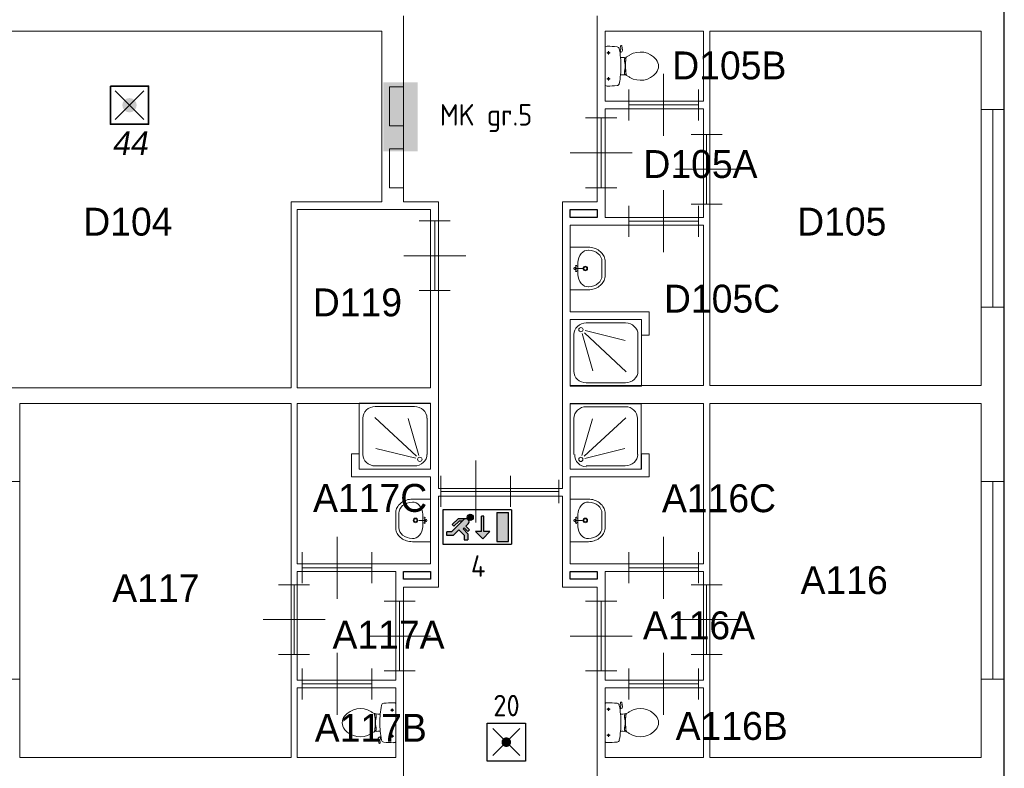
# Model space of a CAD drawing. Header units: millimetres. Extents: x 0 to 597, y 0 to 420.
# Tile 17 of 18: x 315 to 398, y 278 to 341. Entities that reach past the tile are written whole.
import ezdxf
from ezdxf.enums import TextEntityAlignment as Align

# ---------------------------------------------------------------- set-up
doc = ezdxf.new("R2010")
doc.units = ezdxf.units.MM
doc.header["$LTSCALE"] = 100
for name, color, linetype in [('BINNENMUUR', 7, 'Continuous'), ('BOUWKUNDE', 7, 'Continuous'), ('BUITENMUUR', 7, 'Continuous'), ('EL6321--_NOODLICHT_DECEN', 3, 'Continuous'), ('EL6350--Noodverlichting', 3, 'Continuous'), ('SANITAIR', 7, 'Continuous'), ('TRAP', 7, 'Continuous')]:
    doc.layers.add(name, color=color, linetype=linetype)
doc.layers.add('LABEL', color=7, linetype='Continuous', lineweight=0)
doc.styles.add('dgn175', font='dgn175.shx')
doc.styles.add('ISO18', font='ISO.shx', dxfattribs={"width": 0.9, "height": 1.8})

# ---------------------------------------------------------------- blocks, each defined once
blk = doc.blocks.new('22322')
at = {"layer": 'SANITAIR', "color": 7, "linetype": 'Continuous', "lineweight": 0}
for p, q in [((0.206, 0.804), (0.71, 0.804)), ((0.046, 0.19), (0.046, 0.656)), ((0.152, 0.177), (0.289, 0.651)), ((0.718, 0.663), (0.182, 0.168)), ((0.87, 0.656), (0.87, 0.19)), ((0.191, 0.14), (0.705, 0.267)), ((0.71, 0.042), (0.206, 0.042))]:
    blk.add_line(p, q, dxfattribs=at)
at = {"layer": 'SANITAIR', "color": 7, "linetype": 'Continuous', "lineweight": 0, "flags": 128}
blk.add_lwpolyline([(0, 0.846), (0, 0), (0.916, 0), (0.916, 0.846), (0, 0.846)], close=True, dxfattribs=at)
at = {"layer": 'SANITAIR', "color": 7, "linetype": 'Continuous', "lineweight": 0}
for centre, major_axis, ratio, start_param, end_param in [((0.207, 0.656), (0.158, 0), 0.9536, 1.570796, 3.141593), ((0.711, 0.656), (0.158, 0), 0.9536, 0, 1.570796), ((0.207, 0.191), (0, -0.16), 0.928162, 4.712389, 6.283185), ((0.711, 0.191), (0.16, 0), 0.923582, 4.712389, 6.283185)]:
    blk.add_ellipse(centre, major_axis=major_axis, ratio=ratio, start_param=start_param, end_param=end_param, dxfattribs=at)
blk.add_ellipse((0.138, 0.127), major_axis=(0, -0.0288), ratio=0.928162, dxfattribs=at)
blk = doc.blocks.new('20416')
at = {"layer": 'BOUWKUNDE', "color": 7, "linetype": 'Continuous', "lineweight": 0}
for p, q in [((0.15, 2.55), (-0.15, 2.55)), ((0, 0), (0, 2.55)), ((0.15, 0), (-0.15, 0))]:
    blk.add_line(p, q, dxfattribs=at)
blk = doc.blocks.new('20417')
at = {"layer": 'BOUWKUNDE', "color": 7, "linetype": 'Continuous', "lineweight": 0}
for p, q in [((0.15, 2.55), (-0.15, 2.55)), ((0, 0), (0, 2.55)), ((0.15, 0), (-0.15, 0))]:
    blk.add_line(p, q, dxfattribs=at)
blk = doc.blocks.new('20218')
at = {"layer": 'BOUWKUNDE', "color": 7, "linetype": 'Continuous', "lineweight": 0}
for p, q in [((-0.2, 0), (0.2, 0)), ((0, 0), (0, -0.9)), ((-0.4, -0.45), (0, -0.45)), ((0, -0.45), (0.4, -0.45)), ((-0.2, -0.9), (0.2, -0.9))]:
    blk.add_line(p, q, dxfattribs=at)
blk = doc.blocks.new('20420')
at = {"layer": 'BOUWKUNDE', "color": 7, "linetype": 'Continuous', "lineweight": 0}
for p, q in [((0.15, 2.55), (-0.15, 2.55)), ((0, 0), (0, 2.55)), ((0.15, 0), (-0.15, 0))]:
    blk.add_line(p, q, dxfattribs=at)
blk = doc.blocks.new('2204')
at = {"layer": 'SANITAIR', "color": 7, "linetype": 'Continuous', "lineweight": 0}
for p, q in [((0.205, 0.222), (0.2, 0.259)), ((0.204, 0.264), (0.21, 0.266)), ((0.216, 0.262), (0.224, 0.21)), ((0, 0.248), (0, -0.248)), ((0.065, 0.173), (0.025, 0.173)), ((0.045, 0.193), (0.045, 0.152)), ((0.197, 0.211), (0.187, 0.208)), ((0.192, 0.178), (0.206, 0.183)), ((0.202, 0.181), (0.196, 0.21)), ((0.23, 0.111), (0.2, 0.111)), ((0.27, 0.101), (0.25, 0.101)), ((0.25, 0.101), (0.25, 0.057)), ((0.25, 0.067), (0.267, 0.067)), ((0.25, 0.057), (0.266, 0.057)), ((0.255, 0.057), (0.255, 0.035)), ((0.255, 0.035), (0.26, 0.035)), ((0.26, -0.035), (0.26, 0.035)), ((0.2, -0.111), (0.23, -0.111)), ((0.25, -0.057), (0.267, -0.057)), ((0.25, -0.101), (0.25, -0.057)), ((0.25, -0.067), (0.268, -0.067)), ((0.271, -0.101), (0.25, -0.101)), ((0.255, -0.035), (0.26, -0.035)), ((0.255, -0.057), (0.255, -0.035)), ((0.066, -0.163), (0.024, -0.163)), ((0.045, -0.143), (0.045, -0.184))]:
    blk.add_line(p, q, dxfattribs=at)
for centre in [(0.045, 0.173), (0.045, -0.163)]:
    blk.add_circle(centre, 0.012, dxfattribs=at)
for centre, radius, start, end in [((0.027, 0.214), 0.0434, 88.9808, 128.2302), ((0.028, -0.892), 1.15, 83.6509, 90), ((0.205, 0.26), 0.005, 105.7398, 187.2238), ((0.212, 0.262), 0.005, 8.4779, 105.7398), ((0.151, 0.217), 0.0335, 10.7271, 83.6509), ((-0.995, 0), 1.2, 5.3019, 10.7271), ((0.195, 0.221), 0.01, 281.8886, 7.2238), ((0.2, 0.207), 0.025, 285.9272, 8.4779), ((0.231, 0.24), 0.129, 270, 303.8429), ((0.553, -0.241), 0.45, 121.0923, 123.8429), ((0.456, -0.08), 0.263, 39.1208, 121.0923), ((-0.992, 0), 1.197, 354.6981, 5.3019), ((1.191, 0.009), 0.926, 174.3005, 186.9358), ((0.29, 0.099), 0.02, 127.7817, 174.3005), ((0.555, 0), 0.135, 320.8792, 39.1208), ((-0.995, 0), 1.2, 349.2904, 354.6981), ((0.231, -0.24), 0.129, 56.1571, 90), ((0.292, -0.1), 0.02, 186.9358, 232.58), ((0.456, 0.081), 0.263, 238.9077, 320.8792), ((0.027, -0.214), 0.0434, 231.7698, 271.0192), ((0.028, 0.893), 1.15, 270, 276.3309), ((0.151, -0.217), 0.034, 276.3309, 349.2904), ((0.553, 0.241), 0.45, 236.1571, 238.9077)]:
    blk.add_arc(centre, radius, start, end, dxfattribs=at)
blk = doc.blocks.new('22023')
at = {"layer": 'SANITAIR', "color": 7, "linetype": 'Continuous', "lineweight": 0}
for p, q in [((0.205, 0.222), (0.2, 0.259)), ((0.204, 0.264), (0.21, 0.266)), ((0.216, 0.262), (0.224, 0.21)), ((0, 0.248), (0, -0.248)), ((0.065, 0.173), (0.025, 0.173)), ((0.045, 0.193), (0.045, 0.152)), ((0.197, 0.211), (0.187, 0.208)), ((0.192, 0.178), (0.206, 0.183)), ((0.202, 0.181), (0.196, 0.21)), ((0.23, 0.111), (0.2, 0.111)), ((0.27, 0.101), (0.25, 0.101)), ((0.25, 0.101), (0.25, 0.057)), ((0.25, 0.067), (0.267, 0.067)), ((0.25, 0.057), (0.266, 0.057)), ((0.255, 0.057), (0.255, 0.035)), ((0.255, 0.035), (0.26, 0.035)), ((0.26, -0.035), (0.26, 0.035)), ((0.2, -0.111), (0.23, -0.111)), ((0.25, -0.057), (0.267, -0.057)), ((0.25, -0.101), (0.25, -0.057)), ((0.25, -0.067), (0.268, -0.067)), ((0.271, -0.101), (0.25, -0.101)), ((0.255, -0.035), (0.26, -0.035)), ((0.255, -0.057), (0.255, -0.035)), ((0.066, -0.163), (0.024, -0.163)), ((0.045, -0.143), (0.045, -0.184))]:
    blk.add_line(p, q, dxfattribs=at)
for centre in [(0.045, 0.173), (0.045, -0.163)]:
    blk.add_circle(centre, 0.012, dxfattribs=at)
for centre, radius, start, end in [((0.027, 0.214), 0.0434, 88.9808, 128.2302), ((0.028, -0.892), 1.15, 83.6509, 90), ((0.205, 0.26), 0.005, 105.7398, 187.2238), ((0.212, 0.262), 0.005, 8.4779, 105.7398), ((0.151, 0.217), 0.0335, 10.7271, 83.6509), ((-0.995, 0), 1.2, 5.3019, 10.7271), ((0.195, 0.221), 0.01, 281.8886, 7.2238), ((0.2, 0.207), 0.025, 285.9272, 8.4779), ((0.231, 0.24), 0.129, 270, 303.8429), ((0.553, -0.241), 0.45, 121.0923, 123.8429), ((0.456, -0.08), 0.263, 39.1208, 121.0923), ((-0.992, 0), 1.197, 354.6981, 5.3019), ((1.191, 0.009), 0.926, 174.3005, 186.9358), ((0.29, 0.099), 0.02, 127.7817, 174.3005), ((0.555, 0), 0.135, 320.8792, 39.1208), ((-0.995, 0), 1.2, 349.2904, 354.6981), ((0.231, -0.24), 0.129, 56.1571, 90), ((0.292, -0.1), 0.02, 186.9358, 232.58), ((0.456, 0.081), 0.263, 238.9077, 320.8792), ((0.027, -0.214), 0.0434, 231.7698, 271.0192), ((0.028, 0.893), 1.15, 270, 276.3309), ((0.151, -0.217), 0.034, 276.3309, 349.2904), ((0.553, 0.241), 0.45, 236.1571, 238.9077)]:
    blk.add_arc(centre, radius, start, end, dxfattribs=at)
blk = doc.blocks.new('22039')
at = {"layer": 'SANITAIR', "color": 7, "linetype": 'Continuous', "lineweight": 0}
for p, q in [((-0.066, 0.163), (-0.024, 0.163)), ((-0.045, 0.143), (-0.045, 0.184)), ((0, -0.248), (0, 0.248)), ((-0.271, 0.101), (-0.25, 0.101)), ((-0.25, 0.067), (-0.268, 0.067)), ((-0.25, 0.057), (-0.267, 0.057)), ((-0.26, 0.035), (-0.26, -0.035)), ((-0.255, 0.035), (-0.26, 0.035)), ((-0.255, 0.057), (-0.255, 0.035)), ((-0.25, 0.101), (-0.25, 0.057)), ((-0.2, 0.111), (-0.23, 0.111)), ((-0.27, -0.101), (-0.25, -0.101)), ((-0.25, -0.067), (-0.267, -0.067)), ((-0.25, -0.057), (-0.266, -0.057)), ((-0.255, -0.035), (-0.26, -0.035)), ((-0.255, -0.057), (-0.255, -0.035)), ((-0.25, -0.101), (-0.25, -0.057)), ((-0.23, -0.111), (-0.2, -0.111)), ((-0.216, -0.262), (-0.224, -0.21)), ((-0.192, -0.178), (-0.206, -0.183)), ((-0.205, -0.222), (-0.2, -0.259)), ((-0.202, -0.181), (-0.196, -0.21)), ((-0.197, -0.211), (-0.187, -0.208)), ((-0.065, -0.173), (-0.025, -0.173)), ((-0.045, -0.193), (-0.045, -0.152)), ((-0.204, -0.264), (-0.21, -0.266))]:
    blk.add_line(p, q, dxfattribs=at)
for centre in [(-0.045, 0.163), (-0.045, -0.173)]:
    blk.add_circle(centre, 0.012, dxfattribs=at)
for centre, radius, start, end in [((-0.028, -0.893), 1.15, 90, 96.3309), ((-0.027, 0.214), 0.0434, 51.7698, 91.0192), ((-0.456, -0.081), 0.263, 58.9077, 140.8792), ((-0.553, -0.241), 0.45, 56.1571, 58.9077), ((-0.231, 0.24), 0.129, 236.1571, 270), ((0.995, 0), 1.2, 169.2904, 174.6981), ((-0.151, 0.217), 0.034, 96.3309, 169.2904), ((-0.555, 0), 0.135, 140.8792, 219.1208), ((-0.292, 0.1), 0.02, 6.9358, 52.58), ((-1.191, -0.009), 0.926, 354.3005, 6.9358), ((0.992, 0), 1.197, 174.6981, 185.3019), ((-0.456, 0.08), 0.263, 219.1208, 301.0923), ((-0.231, -0.24), 0.129, 90, 123.8429), ((-0.29, -0.099), 0.02, 307.7817, 354.3005), ((0.995, 0), 1.2, 185.3019, 190.7271), ((-0.553, 0.241), 0.45, 301.0923, 303.8429), ((-0.2, -0.207), 0.025, 105.9272, 188.4779), ((-0.195, -0.221), 0.01, 101.8886, 187.2238), ((-0.151, -0.217), 0.0335, 190.7271, 263.6509), ((-0.028, 0.892), 1.15, 263.6509, 270), ((-0.027, -0.214), 0.0434, 268.9808, 308.2302), ((-0.212, -0.262), 0.005, 188.4779, 285.7398), ((-0.205, -0.26), 0.005, 285.7398, 7.2238)]:
    blk.add_arc(centre, radius, start, end, dxfattribs=at)
blk = doc.blocks.new('22121')
at = {"layer": 'SANITAIR', "color": 7, "linetype": 'Continuous', "lineweight": 0}
for p, q in [((0.064, 0.037), (0.089, 0.029)), ((0.065, 0), (0.082, 0.045)), ((0.065, 0), (0.082, -0.045)), ((0.065, 0), (0.153, 0)), ((0.1, -0.079), (0.1, 0.079)), ((0.41, 0.091), (0.41, -0.091)), ((0.064, -0.037), (0.089, -0.029))]:
    blk.add_line(p, q, dxfattribs=at)
at = {"layer": 'SANITAIR', "color": 7, "linetype": 'Continuous', "lineweight": 0, "flags": 128}
blk.add_lwpolyline([(0, -0.275), (0.235, -0.275), (0.235, -0.275), (0.255, -0.274), (0.274, -0.271), (0.292, -0.268), (0.31, -0.263), (0.328, -0.256), (0.345, -0.249), (0.361, -0.24), (0.376, -0.23), (0.389, -0.219), (0.402, -0.207), (0.413, -0.195), (0.423, -0.181), (0.432, -0.167), (0.439, -0.153), (0.444, -0.138), (0.448, -0.122), (0.45, -0.107), (0.45, -0.091), (0.45, -0.091), (0.45, 0.091), (0.45, 0.091), (0.45, 0.107), (0.448, 0.122), (0.444, 0.138), (0.439, 0.153), (0.432, 0.167), (0.423, 0.181), (0.413, 0.195), (0.402, 0.207), (0.389, 0.219), (0.376, 0.23), (0.361, 0.24), (0.345, 0.249), (0.328, 0.256), (0.31, 0.263), (0.292, 0.268), (0.274, 0.271), (0.255, 0.274), (0.235, 0.275), (0.235, 0.275), (0, 0.275), (0, -0.275)], close=True, dxfattribs=at)
at = {"layer": 'SANITAIR', "color": 7, "linetype": 'Continuous', "lineweight": 0}
for centre, radius in [((0.065, 0), 0.0175), ((0.195, 0), 0.03), ((0.195, 0), 0.02)]:
    blk.add_circle(centre, radius, dxfattribs=at)
for centre, major_axis, ratio, start_param, end_param in [((0.21, 0.096), (-0.04, -0.136), 0.751905, 3.285304, 5.05863), ((0.23, 0.096), (0.18, -0.002), 0.771034, 6.267651, 7.838442), ((0.21, -0.096), (-0.04, 0.136), 0.751905, 1.224555, 2.997882), ((0.23, -0.096), (-0.18, -0.002), 0.771034, 1.586336, 3.157127)]:
    blk.add_ellipse(centre, major_axis=major_axis, ratio=ratio, start_param=start_param, end_param=end_param, dxfattribs=at)
blk = doc.blocks.new('22144')
at = {"layer": 'SANITAIR', "color": 7, "linetype": 'Continuous', "lineweight": 0}
for p, q in [((0.064, 0.037), (0.089, 0.029)), ((0.065, 0), (0.082, 0.045)), ((0.065, 0), (0.082, -0.045)), ((0.065, 0), (0.153, 0)), ((0.1, -0.079), (0.1, 0.079)), ((0.41, 0.091), (0.41, -0.091)), ((0.064, -0.037), (0.089, -0.029))]:
    blk.add_line(p, q, dxfattribs=at)
at = {"layer": 'SANITAIR', "color": 7, "linetype": 'Continuous', "lineweight": 0, "flags": 128}
blk.add_lwpolyline([(0, -0.275), (0.235, -0.275), (0.235, -0.275), (0.255, -0.274), (0.274, -0.271), (0.292, -0.268), (0.31, -0.263), (0.328, -0.256), (0.345, -0.249), (0.361, -0.24), (0.376, -0.23), (0.389, -0.219), (0.402, -0.207), (0.413, -0.195), (0.423, -0.181), (0.432, -0.167), (0.439, -0.153), (0.444, -0.138), (0.448, -0.122), (0.45, -0.107), (0.45, -0.091), (0.45, -0.091), (0.45, 0.091), (0.45, 0.091), (0.45, 0.107), (0.448, 0.122), (0.444, 0.138), (0.439, 0.153), (0.432, 0.167), (0.423, 0.181), (0.413, 0.195), (0.402, 0.207), (0.389, 0.219), (0.376, 0.23), (0.361, 0.24), (0.345, 0.249), (0.328, 0.256), (0.31, 0.263), (0.292, 0.268), (0.274, 0.271), (0.255, 0.274), (0.235, 0.275), (0.235, 0.275), (0, 0.275), (0, -0.275)], close=True, dxfattribs=at)
at = {"layer": 'SANITAIR', "color": 7, "linetype": 'Continuous', "lineweight": 0}
for centre, radius in [((0.065, 0), 0.0175), ((0.195, 0), 0.03), ((0.195, 0), 0.02)]:
    blk.add_circle(centre, radius, dxfattribs=at)
for centre, major_axis, ratio, start_param, end_param in [((0.21, 0.096), (-0.04, -0.136), 0.751905, 3.285304, 5.05863), ((0.23, 0.096), (0.18, -0.002), 0.771034, 6.267651, 7.838442), ((0.21, -0.096), (-0.04, 0.136), 0.751905, 1.224555, 2.997882), ((0.23, -0.096), (-0.18, -0.002), 0.771034, 1.586336, 3.157127)]:
    blk.add_ellipse(centre, major_axis=major_axis, ratio=ratio, start_param=start_param, end_param=end_param, dxfattribs=at)
blk = doc.blocks.new('22145')
at = {"layer": 'SANITAIR', "color": 7, "linetype": 'Continuous', "lineweight": 0}
for p, q in [((-0.41, -0.091), (-0.41, 0.091)), ((-0.065, 0), (-0.153, 0)), ((-0.1, 0.079), (-0.1, -0.079)), ((-0.064, 0.037), (-0.089, 0.029)), ((-0.065, 0), (-0.082, 0.045)), ((-0.065, 0), (-0.082, -0.045)), ((-0.064, -0.037), (-0.089, -0.029))]:
    blk.add_line(p, q, dxfattribs=at)
at = {"layer": 'SANITAIR', "color": 7, "linetype": 'Continuous', "lineweight": 0, "flags": 128}
blk.add_lwpolyline([(0, 0.275), (-0.235, 0.275), (-0.235, 0.275), (-0.255, 0.274), (-0.274, 0.271), (-0.292, 0.268), (-0.31, 0.263), (-0.328, 0.256), (-0.345, 0.249), (-0.361, 0.24), (-0.376, 0.23), (-0.389, 0.219), (-0.402, 0.207), (-0.413, 0.195), (-0.423, 0.181), (-0.432, 0.167), (-0.439, 0.153), (-0.444, 0.138), (-0.448, 0.122), (-0.45, 0.107), (-0.45, 0.091), (-0.45, 0.091), (-0.45, -0.091), (-0.45, -0.091), (-0.45, -0.107), (-0.448, -0.122), (-0.444, -0.138), (-0.439, -0.153), (-0.432, -0.167), (-0.423, -0.181), (-0.413, -0.195), (-0.402, -0.207), (-0.389, -0.219), (-0.376, -0.23), (-0.361, -0.24), (-0.345, -0.249), (-0.328, -0.256), (-0.31, -0.263), (-0.292, -0.268), (-0.274, -0.271), (-0.255, -0.274), (-0.235, -0.275), (-0.235, -0.275), (0, -0.275), (0, 0.275)], close=True, dxfattribs=at)
at = {"layer": 'SANITAIR', "color": 7, "linetype": 'Continuous', "lineweight": 0}
for centre, radius in [((-0.195, 0), 0.03), ((-0.195, 0), 0.02), ((-0.065, 0), 0.0175)]:
    blk.add_circle(centre, radius, dxfattribs=at)
for centre, major_axis, ratio, start_param, end_param in [((-0.23, 0.096), (0.18, 0.002), 0.771034, 1.586336, 3.157127), ((-0.21, 0.096), (0.04, -0.136), 0.751905, 1.224555, 2.997882), ((-0.23, -0.096), (-0.18, 0.002), 0.771034, 6.267651, 7.838442), ((-0.21, -0.096), (0.04, 0.136), 0.751905, 3.285304, 5.05863)]:
    blk.add_ellipse(centre, major_axis=major_axis, ratio=ratio, start_param=start_param, end_param=end_param, dxfattribs=at)
blk = doc.blocks.new('20264')
at = {"layer": 'BOUWKUNDE', "color": 7, "linetype": 'Continuous', "lineweight": 0}
for p, q in [((0.2, 0.9), (-0.2, 0.9)), ((0, 0), (0, 0.9)), ((0, 0.45), (-0.4, 0.45)), ((0.4, 0.45), (0, 0.45)), ((0.2, 0), (-0.2, 0))]:
    blk.add_line(p, q, dxfattribs=at)
blk = doc.blocks.new('20265')
at = {"layer": 'BOUWKUNDE', "color": 7, "linetype": 'Continuous', "lineweight": 0}
for p, q in [((0.45, 0), (0.45, 0.4)), ((0, -0.2), (0, 0.2)), ((0.9, -0.2), (0.9, 0.2)), ((0, 0), (0.9, 0)), ((0.45, -0.4), (0.45, 0))]:
    blk.add_line(p, q, dxfattribs=at)
blk = doc.blocks.new('20266')
at = {"layer": 'BOUWKUNDE', "color": 7, "linetype": 'Continuous', "lineweight": 0}
for p, q in [((0.45, 0), (0.45, 0.4)), ((0, -0.2), (0, 0.2)), ((0.9, -0.2), (0.9, 0.2)), ((0, 0), (0.9, 0)), ((0.45, -0.4), (0.45, 0))]:
    blk.add_line(p, q, dxfattribs=at)
blk = doc.blocks.new('20290')
at = {"layer": 'BOUWKUNDE', "color": 7, "linetype": 'Continuous', "lineweight": 0}
for p, q in [((0.45, 0), (0.45, 0.4)), ((0, -0.2), (0, 0.2)), ((0.9, -0.2), (0.9, 0.2)), ((0, 0), (0.9, 0)), ((0.45, -0.4), (0.45, 0))]:
    blk.add_line(p, q, dxfattribs=at)
blk = doc.blocks.new('20295')
at = {"layer": 'BOUWKUNDE', "color": 7, "linetype": 'Continuous', "lineweight": 0}
for p, q in [((-0.2, 0), (0.2, 0)), ((0, 0), (0, -0.9)), ((-0.4, -0.45), (0, -0.45)), ((0, -0.45), (0.4, -0.45)), ((-0.2, -0.9), (0.2, -0.9))]:
    blk.add_line(p, q, dxfattribs=at)
blk = doc.blocks.new('20296')
at = {"layer": 'BOUWKUNDE', "color": 7, "linetype": 'Continuous', "lineweight": 0}
for p, q in [((-0.2, 0), (0.2, 0)), ((0, 0), (0, -0.9)), ((-0.4, -0.45), (0, -0.45)), ((0, -0.45), (0.4, -0.45)), ((-0.2, -0.9), (0.2, -0.9))]:
    blk.add_line(p, q, dxfattribs=at)
blk = doc.blocks.new('20297')
at = {"layer": 'BOUWKUNDE', "color": 7, "linetype": 'Continuous', "lineweight": 0}
for p, q in [((0.45, 0), (0.45, 0.4)), ((0, -0.2), (0, 0.2)), ((0.9, -0.2), (0.9, 0.2)), ((0, 0), (0.9, 0)), ((0.45, -0.4), (0.45, 0))]:
    blk.add_line(p, q, dxfattribs=at)
blk = doc.blocks.new('202108')
at = {"layer": 'BOUWKUNDE', "color": 7, "linetype": 'Continuous', "lineweight": 0}
for p, q in [((-0.2, 0), (0.2, 0)), ((0, 0), (0, -0.9)), ((-0.4, -0.45), (0, -0.45)), ((0, -0.45), (0.4, -0.45)), ((-0.2, -0.9), (0.2, -0.9))]:
    blk.add_line(p, q, dxfattribs=at)
blk = doc.blocks.new('202109')
at = {"layer": 'BOUWKUNDE', "color": 7, "linetype": 'Continuous', "lineweight": 0}
for p, q in [((0.45, 0), (0.45, 0.4)), ((0, -0.2), (0, 0.2)), ((0.9, -0.2), (0.9, 0.2)), ((0, 0), (0.9, 0)), ((0.45, -0.4), (0.45, 0))]:
    blk.add_line(p, q, dxfattribs=at)
blk = doc.blocks.new('202110')
at = {"layer": 'BOUWKUNDE', "color": 7, "linetype": 'Continuous', "lineweight": 0}
for p, q in [((-0.2, 0), (0.2, 0)), ((0, 0), (0, -0.9)), ((-0.4, -0.45), (0, -0.45)), ((0, -0.45), (0.4, -0.45)), ((-0.2, -0.9), (0.2, -0.9))]:
    blk.add_line(p, q, dxfattribs=at)
blk = doc.blocks.new('202142')
at = {"layer": 'BOUWKUNDE', "color": 7, "linetype": 'Continuous', "lineweight": 0}
for p, q in [((0.45, 0), (0.45, 0.4)), ((0, -0.2), (0, 0.2)), ((0.9, -0.2), (0.9, 0.2)), ((0, 0), (0.9, 0)), ((0.45, -0.4), (0.45, 0))]:
    blk.add_line(p, q, dxfattribs=at)
blk = doc.blocks.new('202206')
at = {"layer": 'BOUWKUNDE', "color": 7, "linetype": 'Continuous', "lineweight": 0}
for p, q in [((-0.2, 0), (0.2, 0)), ((0, 0), (0, -0.9)), ((-0.4, -0.45), (0, -0.45)), ((0, -0.45), (0.4, -0.45)), ((-0.2, -0.9), (0.2, -0.9))]:
    blk.add_line(p, q, dxfattribs=at)
blk = doc.blocks.new('AnonymousCell')
at = {"layer": 'BUITENMUUR', "color": 7, "linetype": 'Continuous', "lineweight": 30, "flags": 128}
for points in [[(-24.8, -22.985), (13.97, -22.985), (18.4, -22.985), (26, -22.985), (26, 15.785), (24.8, 15.785), (24.8, 22.985), (-13.97, 22.985), (-18.4, 22.985), (-26, 22.985), (-26, -15.785), (-24.8, -15.785), (-24.8, -22.985)], [(20.4, 13.185), (20.75, 13.185), (20.75, 13.085), (20.4, 13.085), (20.4, 13.185)], [(18.25, 8.515), (18.6, 8.515), (18.6, 8.415), (18.25, 8.415), (18.25, 8.515)], [(20.4, 8.515), (20.75, 8.515), (20.75, 8.415), (20.4, 8.415), (20.4, 8.515)]]:
    blk.add_lwpolyline(points, close=True, dxfattribs=at)
blk = doc.blocks.new('22341')
at = {"layer": 'SANITAIR', "color": 7, "linetype": 'Continuous', "lineweight": 0}
for p, q in [((-0.207, 0.808), (-0.713, 0.808)), ((-0.874, 0.66), (-0.874, 0.191)), ((-0.721, 0.667), (-0.183, 0.169)), ((-0.153, 0.178), (-0.291, 0.655)), ((-0.046, 0.191), (-0.046, 0.66)), ((-0.192, 0.141), (-0.708, 0.269)), ((-0.713, 0.043), (-0.207, 0.043))]:
    blk.add_line(p, q, dxfattribs=at)
at = {"layer": 'SANITAIR', "color": 7, "linetype": 'Continuous', "lineweight": 0, "flags": 128}
blk.add_lwpolyline([(0, 0.851), (0, 0), (-0.92, 0), (-0.92, 0.851), (0, 0.851)], close=True, dxfattribs=at)
at = {"layer": 'SANITAIR', "color": 7, "linetype": 'Continuous', "lineweight": 0}
for centre, major_axis, start_param, end_param in [((-0.714, 0.66), (0.161, 0), 1.570796, 3.141593), ((-0.208, 0.66), (0.161, 0), 0, 1.570796), ((-0.714, 0.192), (-0.161, 0), 0, 1.570796), ((-0.208, 0.192), (-0.161, 0), 1.570796, 3.141593)]:
    blk.add_ellipse(centre, major_axis=major_axis, ratio=0.925, start_param=start_param, end_param=end_param, dxfattribs=at)
blk.add_ellipse((-0.139, 0.128), major_axis=(-0.029, 0), ratio=0.925, dxfattribs=at)
blk = doc.blocks.new('22342')
at = {"layer": 'SANITAIR', "color": 7, "linetype": 'Continuous', "lineweight": 0}
for p, q in [((0.713, -0.043), (0.207, -0.043)), ((0.046, -0.193), (0.046, -0.664)), ((0.153, -0.179), (0.291, -0.66)), ((0.721, -0.672), (0.183, -0.171)), ((0.192, -0.142), (0.708, -0.271)), ((0.874, -0.664), (0.874, -0.193)), ((0.207, -0.814), (0.713, -0.814))]:
    blk.add_line(p, q, dxfattribs=at)
at = {"layer": 'SANITAIR', "color": 7, "linetype": 'Continuous', "lineweight": 0, "flags": 128}
blk.add_lwpolyline([(0, -0.857), (0, 0), (0.92, 0), (0.92, -0.857), (0, -0.857)], close=True, dxfattribs=at)
at = {"layer": 'SANITAIR', "color": 7, "linetype": 'Continuous', "lineweight": 0}
for centre, major_axis, start_param, end_param in [((0.208, -0.193), (0.161, 0), 1.570796, 3.141593), ((0.714, -0.193), (0.161, 0), 0, 1.570796), ((0.208, -0.665), (-0.161, 0), 0, 1.570796), ((0.714, -0.665), (-0.161, 0), 1.570796, 3.141593)]:
    blk.add_ellipse(centre, major_axis=major_axis, ratio=0.931522, start_param=start_param, end_param=end_param, dxfattribs=at)
blk.add_ellipse((0.139, -0.129), major_axis=(0.029, 0), ratio=0.931522, dxfattribs=at)
blk = doc.blocks.new('20471')
at = {"layer": 'BOUWKUNDE', "color": 7, "linetype": 'Continuous', "lineweight": 0}
for p, q in [((0, -0.15), (0, 0.15)), ((0.622, -0.15), (0.622, 0.15)), ((0, 0), (0.622, 0))]:
    blk.add_line(p, q, dxfattribs=at)
blk = doc.blocks.new('202218')
at = {"layer": 'BOUWKUNDE', "color": 7, "linetype": 'Continuous', "lineweight": 0}
for p, q in [((0.45, 0), (0.45, 0.4)), ((0, -0.2), (0, 0.2)), ((0.9, -0.2), (0.9, 0.2)), ((0, 0), (0.9, 0)), ((0.45, -0.4), (0.45, 0))]:
    blk.add_line(p, q, dxfattribs=at)
blk = doc.blocks.new('ANV')
for p, q in [((-2.5, 497.5), (497.5, 497.5)), ((-2.5, -2.5), (-2.5, 497.5)), ((70.72325, 70.72325), (424.27675, 424.27675)), ((70.72325, 424.27675), (424.27675, 70.72325)), ((497.5, 497.5), (497.5, -2.5)), ((497.5, -2.5), (-2.5, -2.5))]:
    blk.add_line(p, q)
at = {"const_width": 62.5}
blk.add_lwpolyline([(216.25, 247.5, 1), (278.75, 247.5, 1)], format="xyb", close=True, dxfattribs=at)
blk = doc.blocks.new('nuo')
at = {"ltscale": 5.5}
for points in [[(333, 320, 0.62111), (398, 352, 1), (318, 352, 0.176186), (327, 326, -0.055261)], [(708, 35), (858, 35), (858, 415), (708, 415)], [(301, 236), (331, 266, 0.388721), (333, 320, -0.055261), (327, 326, 0.375772), (274, 322), (114, 161), (50, 161), (50, 113), (133, 113), (208, 188), (278, 118), (278, 57), (326, 57), (326, 137), (264, 199), (278, 213), (326, 165), (349, 188)], [(274, 322, -0.198912), (303, 334), (200, 334), (123, 256), (145, 234), (213, 302), (254, 302)], [(537, 366), (507, 366), (507, 167), (427, 167), (522, 72), (617, 167), (537, 167)]]:
    blk.add_hatch(color=256, dxfattribs=at).paths.add_polyline_path(points)
at = {"color": 0, "linetype": 'Continuous'}
for p, q in [((900, 450), (0, 450)), ((0, 450), (0, 0)), ((708, 415), (858, 415)), ((708, 415), (708, 35)), ((858, 35), (858, 415)), ((900, 450), (900, 0)), ((274, 322), (114, 161)), ((123, 256), (200, 334)), ((145, 234), (213, 302)), ((303, 334), (200, 334)), ((254, 302), (213, 302)), ((331, 266), (301, 236)), ((114, 161), (50, 161)), ((145, 234), (123, 256)), ((208, 188), (133, 113)), ((278, 118), (208, 188)), ((278, 213), (264, 199)), ((264, 199), (326, 137)), ((326, 165), (278, 213)), ((349, 188), (301, 236)), ((326, 137), (326, 57)), ((0, 0), (900, 0)), ((133, 113), (50, 113)), ((278, 118), (278, 57)), ((708, 35), (858, 35))]:
    blk.add_line(p, q, dxfattribs=at)
at = {"ltscale": 5.5}
for p, q in [((507, 167), (507, 366)), ((537, 366), (507, 366)), ((537, 167), (537, 366)), ((50, 113), (50, 161)), ((326, 165), (349, 188)), ((507, 167), (427, 167)), ((617, 167), (537, 167)), ((278, 57), (326, 57))]:
    blk.add_line(p, q, dxfattribs=at)
blk.add_lwpolyline([(427, 167), (522, 72), (617, 167)], dxfattribs=at)
at = {"color": 0, "linetype": 'Continuous'}
blk.add_circle((358, 352), 40, dxfattribs=at)
blk.add_arc((303, 294), 40, 315, 135, dxfattribs=at)
blk = doc.blocks.new('111512')
at = {"layer": 'EL6321--_NOODLICHT_DECEN', "linetype": 'Continuous', "lineweight": 35}
h = blk.add_hatch(color=3, dxfattribs=at)
edge = h.paths.add_edge_path()
edge.add_arc((0, 0), 0.75, 0, 360)
at = {"layer": 'EL6321--_NOODLICHT_DECEN', "color": 3, "linetype": 'Continuous', "lineweight": 35}
for p, q in [((1.5, 1.5), (-1.5, -1.5)), ((-1.5, 1.5), (1.5, -1.5))]:
    blk.add_line(p, q, dxfattribs=at)
at = {"layer": 'EL6321--_NOODLICHT_DECEN', "color": 3, "linetype": 'Continuous', "lineweight": 35, "flags": 128}
blk.add_lwpolyline([(-2, 2), (2, 2), (2, -2), (-2, -2)], close=True, dxfattribs=at)
at = {"layer": 'EL6321--_NOODLICHT_DECEN', "color": 1, "linetype": 'Continuous', "lineweight": 18}
for tag, p in [('E_VRDINR', (-0.07, 5.82)), ('E_GRP', (-0.07, 3.62))]:
    blk.add_attdef(tag, text='', height=1.8, dxfattribs=at).set_placement(p, align=Align.MIDDLE_CENTER)
blk.add_attdef('E_SLET', text='', height=1.8, dxfattribs=at).set_placement((-2.55, -2.7), align=Align.MIDDLE_RIGHT)
at = {"layer": 'EL6321--_NOODLICHT_DECEN', "color": 2, "linetype": 'Continuous', "lineweight": 25}
blk.add_attdef('E_ACODE', text='', height=2.5, dxfattribs=at).set_placement((2.43, -2.98), align=Align.MIDDLE_LEFT)
at = {"layer": 'EL6321--_NOODLICHT_DECEN', "color": 2, "linetype": 'Continuous', "lineweight": 25, "oblique": 10}
blk.add_attdef('E_VOLGNR', text='', height=2.5, dxfattribs=at).set_placement((0, -3.98), align=Align.MIDDLE_CENTER)

msp = doc.modelspace()

# ---------------------------------------------------------------- hatches: boundary and pattern name
at = {"layer": 'EL6350--Noodverlichting'}
msp.add_hatch(color=256, dxfattribs=at).paths.add_polyline_path([(345.729, 335.553), (345.729, 329.793), (348.609, 329.793), (348.609, 335.553)])

# ---------------------------------------------------------------- linework, layer by layer
at = {"layer": 'BINNENMUUR', "color": 7, "linetype": 'Continuous', "lineweight": 13, "flags": 128}
msp.add_lwpolyline([(347.409, 341.145), (347.409, 325.545), (350.334, 325.545), (350.334, 301.502), (360.734, 301.502), (360.734, 325.545), (363.659, 325.545), (363.659, 341.145)], dxfattribs=at)
for points in [[(310.554, 339.845), (310.554, 309.945), (337.984, 309.945), (337.984, 325.545), (345.589, 325.545), (345.589, 339.845), (310.554, 339.845)], [(364.309, 333.995), (372.564, 333.995), (372.564, 339.845), (364.309, 339.845), (364.309, 333.995)], [(373.084, 310.14), (395.834, 310.14), (395.834, 339.845), (373.084, 339.845), (373.084, 310.14)], [(364.309, 324.245), (372.564, 324.245), (372.564, 333.345), (364.309, 333.345), (364.309, 324.245)], [(338.504, 324.895), (338.504, 309.945), (349.684, 309.945), (349.684, 324.895), (338.504, 324.895)], [(361.384, 310.14), (372.564, 310.14), (372.564, 323.595), (361.384, 323.595), (361.384, 316.315), (368.014, 316.315), (368.014, 314.365), (367.364, 314.365), (367.364, 315.665), (361.384, 315.665), (361.384, 310.14)], [(315.234, 308.645), (315.234, 278.94), (337.984, 278.94), (337.984, 308.645), (315.234, 308.645)], [(338.504, 308.645), (338.504, 295.19), (349.684, 295.19), (349.684, 302.47), (343.054, 302.47), (343.054, 304.42), (343.704, 304.42), (343.704, 303.12), (349.684, 303.12), (349.684, 308.645), (338.504, 308.645)], [(372.564, 295.19), (372.564, 308.645), (361.384, 308.645), (361.384, 303.12), (367.364, 303.12), (367.364, 304.42), (368.014, 304.42), (368.014, 302.47), (361.384, 302.47), (361.384, 295.19), (372.564, 295.19)], [(373.084, 278.94), (395.834, 278.94), (395.834, 308.645), (373.084, 308.645), (373.084, 278.94)], [(350.334, 193.179), (360.734, 193.179), (360.734, 200.745), (363.659, 200.745), (363.659, 230.84), (360.734, 230.84), (360.734, 263.145), (363.659, 263.145), (363.659, 293.24), (360.734, 293.24), (360.734, 300.852), (350.334, 300.852), (350.334, 293.24), (347.409, 293.24), (347.409, 263.145), (350.334, 263.145), (350.334, 230.84), (347.409, 230.84), (347.409, 200.745), (350.334, 200.745), (350.334, 193.179)], [(338.504, 285.44), (346.759, 285.44), (346.759, 294.54), (338.504, 294.54), (338.504, 285.44)], [(364.309, 285.44), (372.564, 285.44), (372.564, 294.54), (364.309, 294.54), (364.309, 285.44)], [(338.504, 278.94), (346.759, 278.94), (346.759, 284.79), (338.504, 284.79), (338.504, 278.94)], [(364.309, 278.94), (372.564, 278.94), (372.564, 284.79), (364.309, 284.79), (364.309, 278.94)]]:
    msp.add_lwpolyline(points, close=True, dxfattribs=at)
at = {"layer": 'TRAP', "color": 7, "linetype": 'Continuous', "lineweight": 0}
for p, q in [((346.239, 331.928), (346.239, 335.178)), ((346.239, 335.178), (347.409, 335.178)), ((346.239, 331.928), (347.409, 331.928)), ((346.239, 326.728), (346.239, 329.978)), ((346.239, 329.978), (347.409, 329.978)), ((346.239, 326.728), (347.409, 326.728))]:
    msp.add_line(p, q, dxfattribs=at)

# ---------------------------------------------------------------- block references
at = {"color": 7, "linetype": 'Continuous', "lineweight": 30, "xscale": 6.5, "yscale": 6.5, "zscale": 6.5}
msp.add_blockref('AnonymousCell', (228.784, 239.193), dxfattribs=at)
at = {"color": 7, "linetype": 'Continuous', "lineweight": 0, "xscale": 6.5, "yscale": 6.5, "zscale": 6.5}
for name, p in [('22023', (364.309, 336.92)), ('20266', (366.298, 333.67)), ('20417', (396.809, 316.705)), ('20296', (363.984, 332.578)), ('20295', (372.824, 331.2)), ('20297', (366.298, 323.92)), ('202206', (350.035, 323.953)), ('22144', (361.384, 319.955)), ('22342', (361.384, 315.665)), ('22341', (349.684, 303.12)), ('22322', (361.384, 303.12)), ('202218', (350.542, 301.255)), ('20471', (356.392, 301.255)), ('20420', (314.259, 285.505)), ('20416', (396.809, 285.505)), ('22145', (349.684, 298.83)), ('22121', (361.384, 298.83)), ('202142', (338.92, 294.865)), ('20265', (366.298, 294.865)), ('202108', (338.244, 293.435)), ('20264', (372.824, 287.585)), ('202110', (347.084, 292.057)), ('20218', (363.984, 292.057)), ('202109', (338.92, 285.115)), ('20290', (366.298, 285.115)), ('22039', (346.759, 281.865)), ('2204', (364.309, 281.865))]:
    msp.add_blockref(name, p, dxfattribs=at)
at = {"layer": 'EL6321--_NOODLICHT_DECEN', "xscale": 0.7999999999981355, "yscale": 0.7999999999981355, "zscale": 0.7999999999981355}
msp.add_blockref('111512', (324.44, 333.646), dxfattribs=at).add_auto_attribs({'E_VOLGNR': '44'})
at = {"layer": 'EL6350--Noodverlichting', "xscale": 0.006399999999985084, "yscale": 0.006399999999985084, "zscale": 0.006399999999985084}
for name, p in [('nuo', (350.715, 296.836)), ('ANV', (354.446, 278.65))]:
    msp.add_blockref(name, p, dxfattribs=at)

# ---------------------------------------------------------------- texts
at = {"layer": 'EL6350--Noodverlichting', "color": 1, "style": 'ISO18'}
for s, p in [('MK gr.5', (354.332, 332.571)), ('4', (353.676, 295.007)), ('20', (356.046, 283.299))]:
    msp.add_text(s, height=1.8, dxfattribs=at).set_placement(p, align=Align.MIDDLE)
at = {"layer": 'LABEL', "color": 7, "linetype": 'Continuous', "lineweight": 0, "style": 'dgn175'}
for s, p in [('D105B', (369.944, 335.815)), ('D105A', (367.526, 327.547)), ('D104', (320.564, 322.711)), ('D105', (380.416, 322.718)), ('D119', (339.81, 315.945)), ('D105C', (369.249, 316.257)), ('A117C', (339.83, 299.545)), ('A116C', (369.08, 299.519)), ('A116', (380.708, 292.649)), ('A117', (322.995, 291.979)), ('A116A', (367.487, 288.859)), ('A117A', (341.461, 288.073)), ('A117B', (339.973, 280.266)), ('A116B', (370.23, 280.422))]:
    msp.add_text(s, height=2.34, dxfattribs=at).set_placement(p)

doc.saveas('drawing.dxf')
